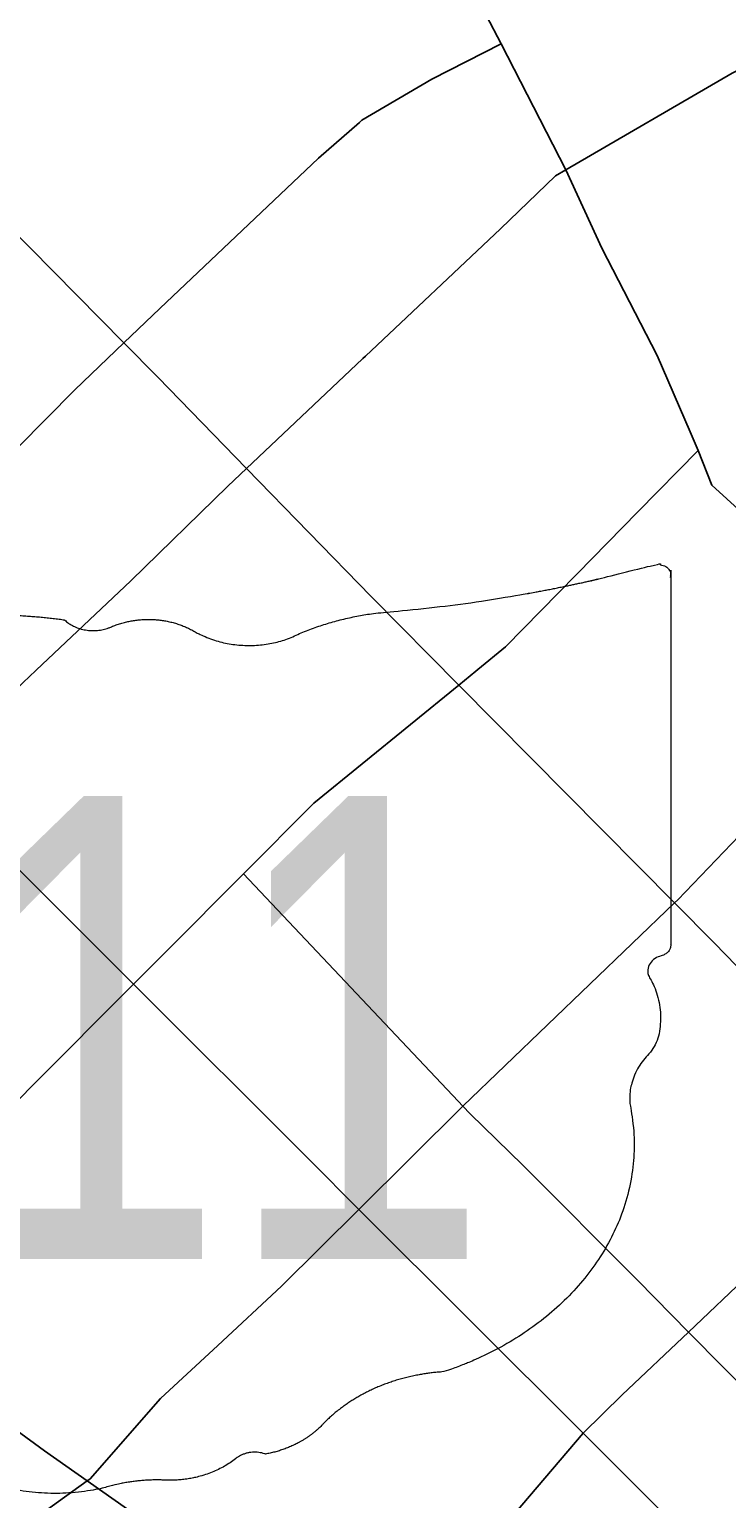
# Model space of a CAD drawing. Header units: feet. Extents: x 2045852 to 2423567, y 671180 to 1091522.
# Tile 78 of 101: x 2251373 to 2252421, y 919462 to 921671. Entities that reach past the tile are written whole.
import ezdxf
from ezdxf.enums import TextEntityAlignment as Align

# ---------------------------------------------------------------- set-up
doc = ezdxf.new("R2010")
doc.units = ezdxf.units.FT
doc.header["$MEASUREMENT"] = 0
for name, color, linetype in [('GM_X_City_Street', 7, 'Continuous'), ('GM_X_State_Location', 7, 'Continuous'), ('GM_X_State_Route', 1, 'Continuous'), ('GM_X_State_Shield', 7, 'Continuous')]:
    doc.layers.add(name, color=color, linetype=linetype)
doc.styles.add('Style-font30', font='font30.shx')

# ---------------------------------------------------------------- blocks, each defined once
blk = doc.blocks.new('M1-H5_3')
at = {"layer": 'GM_X_State_Shield', "color": 7, "linetype": 'Continuous', "lineweight": 13}
blk.add_rational_spline([(889.4, 89.7), (889.4, 366.1), (889.4, 642.4), (889.4, 642.5), (889.3, 642.5), (892.9, 662.8), (867.5, 660.1), (667.7, 605.3), (457.5, 588.1), (381.1, 580.2), (315, 548.7), (239.6, 520.8), (172.5, 560), (112.1, 594.5), (47.3, 565.6), (7.1, 549.2), (-21.8, 576.9), (-109.9, 588.7), (-198.8, 582.5), (-269, 581.4), (-324, 616.3), (-324, 616.3), (-324, 616.2), (-578.8, 616.2), (-833.6, 616.2), (-833.7, 616.3), (-833.7, 616.3), (-853.6, 614), (-850.8, 598), (-850.8, 598), (-850.8, 598.1), (-850.8, 69.7), (-850.8, -458.6), (-850.8, -458.6), (-850.8, -458.6), (-853.5, -473.7), (-834.8, -476.8), (-816.7, -477.5), (-799, -474.8), (-764.4, -473.2), (-747.2, -497.3), (-576.2, -575), (-384.5, -609.8), (-281.2, -630.7), (-203.1, -688.6), (-95.2, -759.2), (38.7, -727.9), (84.6, -713.7), (133.7, -716.7), (194.6, -717.7), (237.3, -682.9), (256.6, -668.7), (280.5, -677.3), (334, -667.5), (366.8, -632.3), (435.5, -560.5), (548.2, -553.6), (885.9, -442.7), (828.9, -154.3), (821.5, -105.6), (863.4, -69.9), (888, -15.8), (859.1, 37), (840.3, 62.7), (875.7, 71.9), (891.6, 76.4), (889.3, 89.8), (889.3, 89.8), (889.3, 89.8), (889.4, 89.8), (889.4, 89.7)], [1, 1, 1, 1, 1, 0.602679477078, 1, 0.993510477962, 1, 0.97918266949, 1, 0.861753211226, 1, 0.844914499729, 1, 0.780919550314, 1, 0.992003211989, 1, 0.94119849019, 1, 1, 1, 1, 1, 1, 1, 0.707106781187, 1, 1, 1, 1, 1, 1, 1, 0.729277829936, 1, 0.993307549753, 1, 0.85024490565, 1, 0.989290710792, 1, 0.968903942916, 1, 0.884615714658, 1, 0.975313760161, 1, 0.917850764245, 1, 0.834383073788, 1, 0.938481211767, 1, 0.912928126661, 1, 0.784359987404, 1, 0.905853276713, 1, 0.928432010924, 1, 0.626651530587, 1, 0.776429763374, 1, 1, 1, 1, 1], degree=2, knots=[0, 0, 0, 0.028571, 0.028571, 0.057143, 0.057143, 0.085714, 0.085714, 0.114286, 0.114286, 0.142857, 0.142857, 0.171429, 0.171429, 0.2, 0.2, 0.228571, 0.228571, 0.257143, 0.257143, 0.285714, 0.285714, 0.314286, 0.314286, 0.342857, 0.342857, 0.371429, 0.371429, 0.4, 0.4, 0.428571, 0.428571, 0.457143, 0.457143, 0.485714, 0.485714, 0.514286, 0.514286, 0.542857, 0.542857, 0.571429, 0.571429, 0.6, 0.6, 0.628571, 0.628571, 0.657143, 0.657143, 0.685714, 0.685714, 0.714286, 0.714286, 0.742857, 0.742857, 0.771429, 0.771429, 0.8, 0.8, 0.828571, 0.828571, 0.857143, 0.857143, 0.885714, 0.885714, 0.914286, 0.914286, 0.942857, 0.942857, 0.971429, 0.971429, 1, 1, 1], dxfattribs=at)
at = {"layer": 'GM_X_State_Shield', "color": 7, "linetype": 'Continuous', "lineweight": 13, "style": 'Style-font30', "width": 0.767998}
blk.add_attdef('M1-H5_3_14436', text='', height=696.1, dxfattribs=at).set_placement((21.1, -384.1), align=Align.CENTER)

msp = doc.modelspace()

# ---------------------------------------------------------------- linework, layer by layer
at = {"layer": 'GM_X_City_Street', "flags": 128}
for points in [[(2252179.1, 921459.7), (2252429, 921604.9), (2252602.4, 921692.6), (2252710.7, 921747.4), (2252889, 921846.3), (2252951.2, 921877.8), (2253027.8, 921916.5), (2253123.1, 921962.1)], [(2253356.8, 919328), (2253126.1, 919560.2), (2253025, 919661.9), (2252770.6, 919917.6), (2252679.3, 920011.8), (2252402.8, 920296.9), (2252342.6, 920357.7), (2252018.4, 920685.2), (2251886.8, 920818.2), (2251699.2, 921010.9), (2251565.7, 921148), (2251514.9, 921199.5), (2251232.5, 921485.7), (2251177.7, 921541.7), (2250990.7, 921732.5)], [(2252365.8, 921065.9), (2252316.5, 921180.4), (2252233.1, 921341.8), (2252179.1, 921459.7), (2252081.9, 921649.3), (2252059.5, 921692.4)], [(2251870.6, 921532.6), (2251872.5, 921534.3), (2251977.5, 921596), (2252081.9, 921649.3)], [(2251141.2, 920828.2), (2251175.4, 920860.6), (2251184.5, 920869.8), (2251441.1, 921129), (2251514.9, 921199.5), (2251569.1, 921251.2), (2251807.4, 921477.2), (2251868.9, 921531.1), (2251870.6, 921532.6)], [(2251873.5, 921175.6), (2251874.1, 921176.2), (2251878, 921179.8), (2252080.9, 921371.2), (2252163.6, 921450.6), (2252179.1, 921459.7)], [(2251382.4, 920706.9), (2251383.1, 920707.5), (2251525.4, 920841.9), (2251671.1, 920984.4), (2251699.2, 921010.9), (2251873.5, 921175.6)], [(2253723.9, 919690), (2253363.1, 920024), (2253046.3, 920351.1), (2252691.7, 920718.7), (2252398.8, 920985.6), (2252378, 921037.7), (2252365.8, 921065.9)], [(2252196.1, 920852.4), (2252287.3, 920945.7), (2252378, 921037.7)], [(2252046.7, 920708.3), (2252088.6, 920742.4), (2252195.3, 920851.6), (2252196.1, 920852.4)], [(2251230.8, 920563.2), (2251231.9, 920564.3), (2251296.9, 920626.1), (2251363.4, 920688.8), (2251382.4, 920706.9)], [(2251464.4, 919492.1), (2251569.7, 919612.4), (2251656.2, 919692.4), (2251751.8, 919781.4), (2251868.2, 919896.9), (2252024.5, 920052), (2252342.6, 920357.7), (2252347.4, 920362.2), (2252543.3, 920566.8), (2252691.7, 920718.7)], [(2251694.9, 920401.5), (2251800.4, 920507.6), (2252018.4, 920685.2), (2252043.9, 920706), (2252046.7, 920708.3)], [(2252205, 919560.3), (2252264, 919618.2), (2252363.5, 919712.6), (2252549, 919888.7), (2252679.3, 920011.8), (2252841.2, 920164.6), (2253046.3, 920351.1), (2253179.6, 920496.7), (2253257.4, 920572.2)], [(2251032, 919731.4), (2251032.1, 919731.6), (2251060.5, 919759.9), (2251139.1, 919838.5), (2251377.2, 920082.5), (2251529.5, 920235.3), (2251581.9, 920287.9), (2251691.1, 920397.8), (2251694.9, 920401.5)], [(2252024.5, 920052), (2252017.5, 920059.5), (2251694.9, 920401.5)], [(2252720, 919355.1), (2252718.6, 919356.5), (2252714.6, 919360.6), (2252711.3, 919363.9), (2252522.6, 919551.3), (2252363.5, 919712.6), (2252287.1, 919790), (2252114.5, 919963.6), (2252035.4, 920040.5), (2252024.5, 920052)], [(2251965.9, 919213), (2251901.9, 919233.3), (2251811.4, 919272), (2251690.6, 919332.2), (2251557.3, 919420.3), (2251459.9, 919488.7), (2251395.6, 919534), (2251258.4, 919634.3)], [(2251966.7, 919214.1), (2251985.8, 919243.5), (2252062, 919372.2), (2252101.4, 919438.6), (2252205, 919560.3)], [(2249926.2, 919370.1), (2250172.3, 919390.3), (2250374.5, 919388.5), (2250626.9, 919369.3), (2250741.2, 919344.4), (2250746.6, 919343.9), (2250969.9, 919321.1), (2251124.6, 919329.7), (2251269.2, 919369.2), (2251373.4, 919426.9), (2251459.9, 919488.7), (2251463.9, 919491.6), (2251464.4, 919492.1)]]:
    msp.add_lwpolyline(points, dxfattribs=at)
at = {"layer": 'GM_X_State_Route', "flags": 128}
for points in [[(2249948.4, 921811.2), (2249969.5, 921794.1), (2250160.9, 921602.9), (2250353.6, 921410.3), (2250702.6, 921061.6), (2251035.9, 920728.6), (2251215.7, 920548.9), (2251529.5, 920235.3), (2251794.2, 919970.8)], [(2251794.2, 919970.8), (2251868.2, 919896.9), (2252205, 919560.3), (2252561.9, 919203.7), (2252886.9, 918878.5), (2252901.1, 918891.2)]]:
    msp.add_lwpolyline(points, dxfattribs=at)

# ---------------------------------------------------------------- block references
at = {"layer": 'GM_X_State_Shield', "color": 7, "linetype": 'Continuous', "lineweight": 13}
ref = msp.add_blockref('M1-H5_3', (2251447.3, 920206.4), dxfattribs=at)
ref.add_attrib('M1-H5_3_27656', '211', dxfattribs={"linetype": 'Continuous', "height": 696.1, "style": 'Style-font30', "width": 0.767998}).set_placement((2251468.4, 919822.3), align=Align.CENTER)

# ---------------------------------------------------------------- texts
at = {"layer": 'GM_X_State_Location', "style": 'Style-font30'}
for s in ['s', 'r']:
    msp.add_text(s, height=0.0000833, dxfattribs=at).set_placement((2251447.3, 920206.4), align=Align.MIDDLE_CENTER)

doc.saveas('drawing.dxf')
